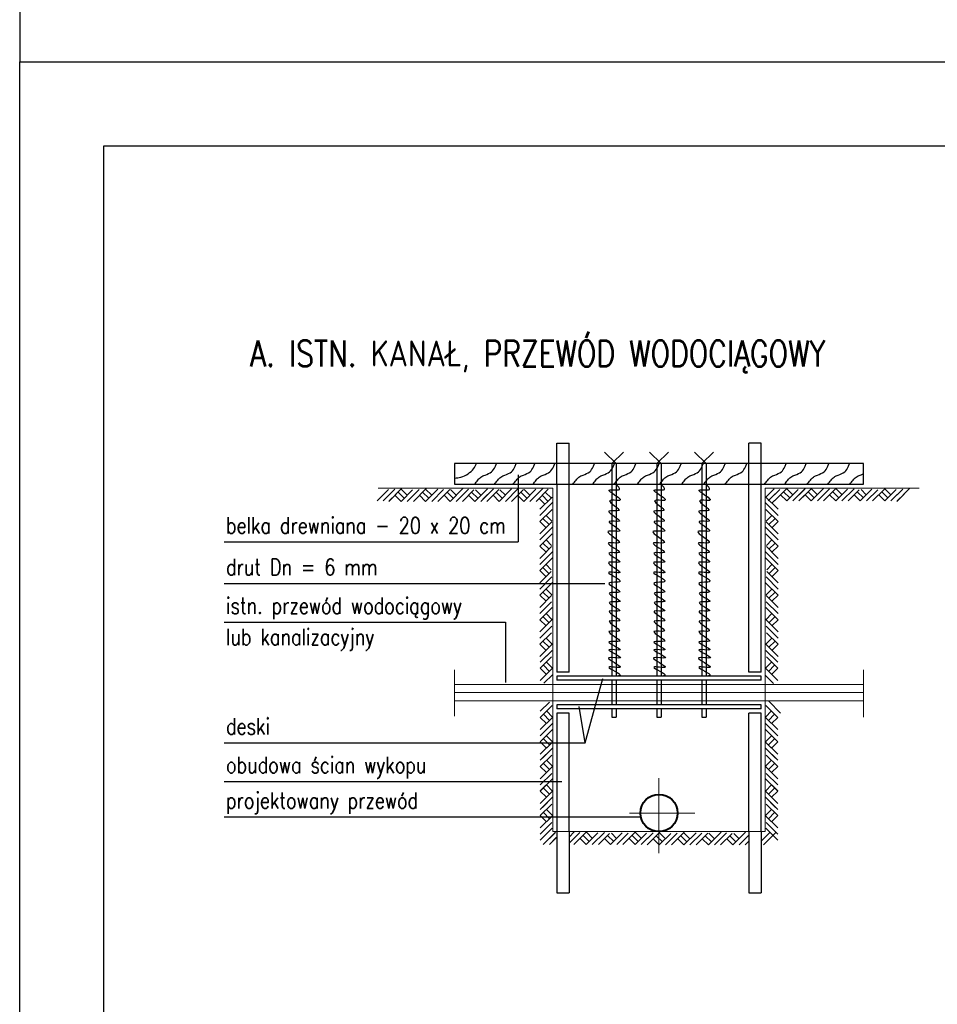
# Model space of a CAD drawing. Header units: millimetres. Extents: x -585 to 636, y -2124 to -85.
# Tile 6 of 19: x 6 to 115, y -791 to -674. Entities that reach past the tile are written whole.
import ezdxf

# ---------------------------------------------------------------- set-up
doc = ezdxf.new("R2010")
doc.units = ezdxf.units.MM
doc.header["$LTSCALE"] = 2
doc.linetypes.add('ACAD_ISO02W100', pattern=[15, 12, -3])
doc.linetypes.add('ACAD_ISO10W100', pattern=[18.5, 12, -3, 0.5, -3])
for name, color, linetype, lineweight in [('A-osie', 4, 'ACAD_ISO10W100', 20), ('linie pomocn', 2, 'Continuous', 30), ('linie przerywane', 6, 'ACAD_ISO02W100', 20), ('Proj Wodociąg', 5, 'Continuous', 40), ('TEREN', 3, 'Continuous', 15)]:
    doc.layers.add(name, color=color, linetype=linetype, lineweight=lineweight)
for name, color, linetype in [('AS-opis', 1, 'Continuous'), ('KRESKOWANIE', 7, 'Continuous'), ('Linie_tabeli', 7, 'Continuous'), ('Tytuł', 1, 'Continuous')]:
    doc.layers.add(name, color=color, linetype=linetype)
doc.styles.get("Standard").update_dxf_attribs({"font": 'simplex.shx', "width": 0.8})

msp = doc.modelspace()

# ---------------------------------------------------------------- linework, layer by layer
for points in [[(216.0076, -976.2637), (6.0076, -976.2637), (6.0076, -679.2637), (216.0076, -679.2637)], [(206.0076, -966.2637), (16.0076, -966.2637), (16.0076, -689.2637), (206.0076, -689.2637)]]:
    msp.add_lwpolyline(points, close=True)
at = {"layer": 'A-osie', "ltscale": 5}
for p, q in [((57.7036, -751.5331), (57.7036, -757.0537)), ((106.3036, -751.5331), (106.3036, -757.154)), ((106.3036, -754.2429), (57.7036, -754.2429)), ((82.0036, -773.3343), (82.0036, -764.4147)), ((78.4821, -768.5584), (86.2679, -768.5584))]:
    msp.add_line(p, q, dxfattribs=at)
at = {"layer": 'A-osie', "linetype": 'ACAD_ISO02W100', "ltscale": 5}
for p, q in [((106.3036, -753.2709), (57.7036, -753.2709)), ((106.3036, -755.2149), (57.7036, -755.2149))]:
    msp.add_line(p, q, dxfattribs=at)
at = {"layer": 'KRESKOWANIE'}
for p, q in [((76.9006, -727.0269), (75.526, -725.6523)), ((76.4146, -727.0269), (77.7892, -725.6523)), ((82.2466, -727.0269), (80.872, -725.6523)), ((81.7606, -727.0269), (83.1352, -725.6523)), ((87.5926, -727.0269), (86.218, -725.6523)), ((87.1066, -727.0269), (88.4812, -725.6523)), ((76.4146, -727.0269), (76.4146, -752.2989)), ((76.9006, -727.0269), (76.9006, -752.2989)), ((81.7606, -727.0269), (81.7606, -752.2989)), ((82.2466, -727.0269), (82.2466, -752.2989)), ((87.1066, -727.0269), (87.1066, -752.2989)), ((87.5926, -727.0269), (87.5926, -752.2989)), ((65.2824, -728.3515), (65.2824, -736.3347)), ((30.2976, -736.3347), (65.2824, -736.3347)), ((30.2976, -741.2859), (75.5514, -741.2859)), ((30.2976, -745.873), (63.7478, -745.873)), ((63.7478, -745.873), (63.7478, -753.0401)), ((73.236, -760.2169), (75.3286, -752.5661)), ((76.4146, -752.7849), (76.4146, -755.7009)), ((76.9006, -752.7849), (76.9006, -755.7009)), ((81.7606, -752.7849), (81.7606, -755.7009)), ((82.2466, -752.7849), (82.2466, -755.7009)), ((87.1066, -752.7849), (87.1066, -755.7009)), ((87.5926, -752.7849), (87.5926, -755.7009)), ((73.236, -760.2169), (72.5074, -755.9147)), ((76.4146, -756.1869), (76.4146, -757.1589)), ((76.4146, -757.1589), (76.9006, -757.1589)), ((76.9006, -756.1869), (76.9006, -757.1589)), ((81.7606, -756.1869), (81.7606, -757.1589)), ((81.7606, -757.1589), (82.2466, -757.1589)), ((82.2466, -756.1869), (82.2466, -757.1589)), ((87.1066, -756.1869), (87.1066, -757.1589)), ((87.1066, -757.1589), (87.5926, -757.1589)), ((87.5926, -756.1869), (87.5926, -757.1589)), ((30.2976, -760.2169), (73.236, -760.2169)), ((30.2976, -764.8041), (70.4484, -764.8041)), ((30.2976, -769.0272), (79.7069, -769.0272))]:
    msp.add_line(p, q, dxfattribs=at)
for points, knots in [([(57.7036, -728.7454), (57.9567, -728.7315), (58.522, -728.6588), (59.3139, -728.2793), (59.969, -727.7107), (60.2144, -727.2477), (60.3101, -727.0269)], [33.51738587, 33.51738587, 33.51738587, 33.51738587, 64.72442223, 104.29203217, 139.82073232, 169.34955077, 169.34955077, 169.34955077, 169.34955077]), ([(60.089, -729.4569), (60.2174, -729.2978), (60.4506, -729.0117), (60.8216, -728.5873), (61.4233, -728.3464), (62.1208, -728.0977), (62.4906, -727.5203), (62.618, -727.1478), (62.6782, -727.0269)], [8.6174082, 8.6174082, 8.6174082, 8.6174082, 33.96372125, 54.24219234, 76.8804168, 113.03727686, 142.20558102, 158.98126437, 158.98126437, 158.98126437, 158.98126437]), ([(62.4495, -729.4569), (62.5779, -729.2978), (62.8112, -729.0117), (63.1822, -728.5873), (63.7838, -728.3464), (64.4814, -728.0977), (64.8511, -727.5203), (64.9785, -727.1478), (65.0387, -727.0269)], [8.6174082, 8.6174082, 8.6174082, 8.6174082, 33.96372125, 54.24219234, 76.8804168, 113.03727686, 142.20558102, 158.98126437, 158.98126437, 158.98126437, 158.98126437]), ([(64.6562, -729.4569), (64.7846, -729.2978), (65.0179, -729.0117), (65.3889, -728.5873), (65.9905, -728.3464), (66.6881, -728.0977), (67.0578, -727.5203), (67.1852, -727.1478), (67.2454, -727.0269)], [8.6174082, 8.6174082, 8.6174082, 8.6174082, 33.96372125, 54.24219234, 76.8804168, 113.03727686, 142.20558102, 158.98126437, 158.98126437, 158.98126437, 158.98126437]), ([(67.0205, -729.4569), (67.1489, -729.2978), (67.3822, -729.0117), (67.7532, -728.5873), (68.3548, -728.3464), (69.0524, -728.0977), (69.4222, -727.5203), (69.5495, -727.1478), (69.6098, -727.0269)], [8.6174082, 8.6174082, 8.6174082, 8.6174082, 33.96372125, 54.24219234, 76.8804168, 113.03727686, 142.20558102, 158.98126437, 158.98126437, 158.98126437, 158.98126437]), ([(71.7492, -729.4569), (71.8776, -729.2978), (72.1108, -729.0117), (72.4818, -728.5873), (73.0835, -728.3464), (73.781, -728.0977), (74.1508, -727.5203), (74.2782, -727.1478), (74.3384, -727.0269)], [8.6174082, 8.6174082, 8.6174082, 8.6174082, 33.96372125, 54.24219234, 76.8804168, 113.03727686, 142.20558102, 158.98126437, 158.98126437, 158.98126437, 158.98126437]), ([(74.1135, -729.4569), (74.2419, -729.2978), (74.4752, -729.0117), (74.8462, -728.5873), (75.4478, -728.3464), (76.1454, -728.0977), (76.5151, -727.5203), (76.6425, -727.1478), (76.7027, -727.0269)], [8.6174082, 8.6174082, 8.6174082, 8.6174082, 33.96372125, 54.24219234, 76.8804168, 113.03727686, 142.20558102, 158.98126437, 158.98126437, 158.98126437, 158.98126437]), ([(76.667, -729.4569), (76.7954, -729.2978), (77.0286, -729.0117), (77.3996, -728.5873), (78.0013, -728.3464), (78.6988, -728.0977), (79.0686, -727.5203), (79.1959, -727.1478), (79.2562, -727.0269)], [8.6174082, 8.6174082, 8.6174082, 8.6174082, 33.96372125, 54.24219234, 76.8804168, 113.03727686, 142.20558102, 158.98126437, 158.98126437, 158.98126437, 158.98126437]), ([(79.4229, -729.4569), (79.5513, -729.2978), (79.7845, -729.0117), (80.1555, -728.5873), (80.7572, -728.3464), (81.4547, -728.0977), (81.8245, -727.5203), (81.9519, -727.1478), (82.0121, -727.0269)], [8.6174082, 8.6174082, 8.6174082, 8.6174082, 33.96372125, 54.24219234, 76.8804168, 113.03727686, 142.20558102, 158.98126437, 158.98126437, 158.98126437, 158.98126437]), ([(82.0709, -729.4569), (82.1993, -729.2978), (82.4326, -729.0117), (82.8036, -728.5873), (83.4052, -728.3464), (84.1028, -728.0977), (84.4725, -727.5203), (84.5999, -727.1478), (84.6601, -727.0269)], [8.6174082, 8.6174082, 8.6174082, 8.6174082, 33.96372125, 54.24219234, 76.8804168, 113.03727686, 142.20558102, 158.98126437, 158.98126437, 158.98126437, 158.98126437]), ([(84.6874, -729.4569), (84.8158, -729.2978), (85.0491, -729.0117), (85.4201, -728.5873), (86.0217, -728.3464), (86.7193, -728.0977), (87.089, -727.5203), (87.2164, -727.1478), (87.2767, -727.0269)], [8.6174082, 8.6174082, 8.6174082, 8.6174082, 33.96372125, 54.24219234, 76.8804168, 113.03727686, 142.20558102, 158.98126437, 158.98126437, 158.98126437, 158.98126437]), ([(87.3039, -729.4569), (87.4324, -729.2978), (87.6656, -729.0117), (88.0366, -728.5873), (88.6382, -728.3464), (89.3358, -728.0977), (89.7056, -727.5203), (89.8329, -727.1478), (89.8932, -727.0269)], [8.6174082, 8.6174082, 8.6174082, 8.6174082, 33.96372125, 54.24219234, 76.8804168, 113.03727686, 142.20558102, 158.98126437, 158.98126437, 158.98126437, 158.98126437]), ([(89.8574, -729.4569), (89.9858, -729.2978), (90.2191, -729.0117), (90.5901, -728.5873), (91.1917, -728.3464), (91.8893, -728.0977), (92.259, -727.5203), (92.3864, -727.1478), (92.4466, -727.0269)], [8.6174082, 8.6174082, 8.6174082, 8.6174082, 33.96372125, 54.24219234, 76.8804168, 113.03727686, 142.20558102, 158.98126437, 158.98126437, 158.98126437, 158.98126437]), ([(94.5321, -729.4569), (94.6605, -729.2978), (94.8938, -729.0117), (95.2648, -728.5873), (95.8664, -728.3464), (96.564, -728.0977), (96.9337, -727.5203), (97.0611, -727.1478), (97.1213, -727.0269)], [8.6174082, 8.6174082, 8.6174082, 8.6174082, 33.96372125, 54.24219234, 76.8804168, 113.03727686, 142.20558102, 158.98126437, 158.98126437, 158.98126437, 158.98126437]), ([(96.928, -729.4569), (97.0564, -729.2978), (97.2896, -729.0117), (97.6606, -728.5873), (98.2623, -728.3464), (98.9598, -728.0977), (99.3296, -727.5203), (99.4569, -727.1478), (99.5172, -727.0269)], [8.6174082, 8.6174082, 8.6174082, 8.6174082, 33.96372125, 54.24219234, 76.8804168, 113.03727686, 142.20558102, 158.98126437, 158.98126437, 158.98126437, 158.98126437]), ([(99.6127, -729.4569), (99.7412, -729.2978), (99.9744, -729.0117), (100.3454, -728.5873), (100.947, -728.3464), (101.6446, -728.0977), (102.0144, -727.5203), (102.1417, -727.1478), (102.202, -727.0269)], [8.6174082, 8.6174082, 8.6174082, 8.6174082, 33.96372125, 54.24219234, 76.8804168, 113.03727686, 142.20558102, 158.98126437, 158.98126437, 158.98126437, 158.98126437]), ([(102.0716, -729.4569), (102.2001, -729.2978), (102.4333, -729.0117), (102.8043, -728.5873), (103.4059, -728.3464), (104.1035, -728.0977), (104.4733, -727.5203), (104.6006, -727.1478), (104.6609, -727.0269)], [8.6174082, 8.6174082, 8.6174082, 8.6174082, 33.96372125, 54.24219234, 76.8804168, 113.03727686, 142.20558102, 158.98126437, 158.98126437, 158.98126437, 158.98126437]), ([(104.6881, -729.4569), (104.8166, -729.2978), (105.0498, -729.0117), (105.4208, -728.5873), (105.8733, -728.4061), (106.1799, -728.2924), (106.3036, -728.2369)], [8.6174082, 8.6174082, 8.6174082, 8.6174082, 33.96372125, 54.24219234, 76.8804168, 93.43406182, 93.43406182, 93.43406182, 93.43406182])]:
    msp.add_open_spline(points, degree=3, knots=knots, dxfattribs=at)
for points in [[(76.1961, -730.3801), (76.0912, -730.2576), (77.3, -730.084), (76.9006, -729.4569)], [(81.5421, -730.3801), (81.4372, -730.2576), (82.646, -730.084), (82.2466, -729.4569)], [(86.8881, -730.3801), (86.7832, -730.2576), (87.992, -730.084), (87.5926, -729.4569)], [(76.1961, -730.3801), (77.3285, -731.3985), (76.1206, -731.4363), (77.253, -732.6055), (76.0451, -732.681), (77.2907, -733.8503), (76.0829, -733.888), (77.3339, -735.0171), (75.9373, -735.0925), (77.2961, -736.4127), (75.9751, -736.4882), (77.2961, -737.582), (76.0506, -737.6574), (77.3339, -738.7136), (76.0128, -738.789), (77.3339, -739.9583), (76.0128, -739.9583), (77.3716, -741.0144), (76.0506, -741.2408), (77.3328, -742.2735), (76.0873, -742.4244), (77.3706, -743.4051), (76.0873, -743.5183), (77.3328, -744.5367), (76.0873, -744.5744), (77.3328, -745.706), (76.0873, -745.7437), (77.2951, -746.913), (76.0495, -746.9884), (77.3325, -748.13), (76.0492, -748.2054), (77.3702, -749.1484), (76.0492, -749.1484), (77.4457, -750.0914), (76.0114, -750.1291), (77.408, -751.2229), (76.0492, -751.2229), (77.3702, -752.2036), (76.9006, -752.2989)], [(81.5421, -730.3801), (82.6745, -731.3985), (81.4666, -731.4363), (82.599, -732.6055), (81.3911, -732.681), (82.6367, -733.8503), (81.4289, -733.888), (82.6799, -735.0171), (81.2833, -735.0925), (82.6421, -736.4127), (81.3211, -736.4882), (82.6421, -737.582), (81.3966, -737.6574), (82.6799, -738.7136), (81.3588, -738.789), (82.6799, -739.9583), (81.3588, -739.9583), (82.7176, -741.0144), (81.3966, -741.2408), (82.6788, -742.2735), (81.4333, -742.4244), (82.7166, -743.4051), (81.4333, -743.5183), (82.6788, -744.5367), (81.4333, -744.5744), (82.6788, -745.706), (81.4333, -745.7437), (82.6411, -746.913), (81.3955, -746.9884), (82.6785, -748.13), (81.3952, -748.2054), (82.7162, -749.1484), (81.3952, -749.1484), (82.7917, -750.0914), (81.3574, -750.1291), (82.754, -751.2229), (81.3952, -751.2229), (82.7162, -752.2036), (82.2466, -752.2989)], [(86.8881, -730.3801), (88.0205, -731.3985), (86.8126, -731.4363), (87.945, -732.6055), (86.7371, -732.681), (87.9827, -733.8503), (86.7749, -733.888), (88.0259, -735.0171), (86.6293, -735.0925), (87.9881, -736.4127), (86.6671, -736.4882), (87.9881, -737.582), (86.7426, -737.6574), (88.0259, -738.7136), (86.7048, -738.789), (88.0259, -739.9583), (86.7048, -739.9583), (88.0636, -741.0144), (86.7426, -741.2408), (88.0248, -742.2735), (86.7793, -742.4244), (88.0626, -743.4051), (86.7793, -743.5183), (88.0248, -744.5367), (86.7793, -744.5744), (88.0248, -745.706), (86.7793, -745.7437), (87.9871, -746.913), (86.7415, -746.9884), (88.0245, -748.13), (86.7412, -748.2054), (88.0622, -749.1484), (86.7412, -749.1484), (88.1377, -750.0914), (86.7034, -750.1291), (88.1, -751.2229), (86.7412, -751.2229), (88.0622, -752.2036), (87.5926, -752.2989)]]:
    msp.add_spline(points, degree=3, dxfattribs=at)
at = {"layer": 'linie pomocn'}
for p, q in [((69.8536, -727.0269), (69.8536, -724.5969)), ((69.8536, -724.5969), (71.3116, -724.5969)), ((71.3116, -727.0269), (71.3116, -724.5969)), ((92.6956, -727.0269), (92.6956, -724.5969)), ((94.1536, -724.5969), (92.6956, -724.5969)), ((94.1536, -727.0269), (94.1536, -724.5969)), ((69.8536, -729.4569), (69.8536, -751.8129)), ((71.3116, -751.8129), (71.3116, -729.4569)), ((92.6956, -751.8129), (92.6956, -729.4569)), ((94.1536, -751.8129), (94.1536, -729.4569)), ((71.3116, -751.8129), (69.8536, -751.8129)), ((94.1536, -752.2989), (69.8536, -752.2989)), ((69.8536, -752.2989), (69.8536, -752.7849)), ((94.1536, -751.8129), (92.6956, -751.8129)), ((94.1536, -752.7849), (94.1536, -752.2989)), ((94.1536, -752.7849), (69.8536, -752.7849)), ((94.1536, -755.7009), (69.8536, -755.7009)), ((69.8536, -755.7009), (69.8536, -756.1869)), ((94.1536, -756.1869), (94.1536, -755.7009)), ((94.1536, -756.1869), (69.8536, -756.1869)), ((69.8536, -756.6729), (69.8536, -770.7669)), ((71.3116, -756.6729), (69.8536, -756.6729)), ((71.3116, -770.7669), (71.3116, -756.6729)), ((92.6956, -770.7669), (92.6956, -756.6729)), ((94.1536, -756.6729), (92.6956, -756.6729)), ((94.1536, -770.7669), (94.1536, -756.6729))]:
    msp.add_line(p, q, dxfattribs=at)
msp.add_lwpolyline([(57.7036, -729.4569), (106.3036, -729.4569), (106.3036, -727.0269), (57.7036, -727.0269)], close=True, dxfattribs=at)
at = {"layer": 'linie przerywane', "lineweight": 30, "ltscale": 6}
for p, q in [((69.8536, -729.4569), (69.8536, -727.0269)), ((71.3116, -729.4569), (71.3116, -727.0269)), ((92.6956, -729.4569), (92.6956, -727.0269)), ((94.1536, -729.4569), (94.1536, -727.0269)), ((69.8536, -770.7669), (69.8536, -778.0569)), ((71.3116, -770.7669), (71.3116, -778.0569)), ((92.6956, -770.7669), (92.6956, -778.0569)), ((94.1536, -770.7669), (94.1536, -778.0569)), ((69.8536, -778.0569), (71.3116, -778.0569)), ((92.6956, -778.0569), (94.1536, -778.0569))]:
    msp.add_line(p, q, dxfattribs=at)
at = {"layer": 'Linie_tabeli'}
msp.add_lwpolyline([(6.0076, -679.2637), (426.0076, -679.2637), (426.0076, -382.2637), (6.0076, -382.2637)], close=True, dxfattribs=at)
at = {"layer": 'Proj Wodociąg'}
msp.add_circle((82.0036, -768.5584), 2.2085, dxfattribs=at)
at = {"layer": 'TEREN'}
for p, q in [((48.4831, -731.4638), (49.8318, -730.1151)), ((69.3676, -729.9429), (48.6281, -729.9429)), ((49.2121, -731.4638), (50.6208, -730.0551)), ((49.4058, -731.2701), (50.6208, -730.0551)), ((49.8918, -731.5131), (51.4093, -729.9956)), ((51.3498, -731.5131), (52.72, -730.1429)), ((52.0824, -730.7841), (51.3534, -730.0551)), ((52.0788, -731.5131), (53.488, -730.1039)), ((52.8078, -731.5131), (54.317, -730.0039)), ((54.9875, -730.7841), (54.2585, -730.0551)), ((54.2658, -731.5131), (55.7238, -730.0551)), ((54.9948, -731.5131), (56.3959, -730.112)), ((55.7238, -731.5131), (57.1236, -730.1133)), ((57.1818, -731.5131), (58.7016, -729.9933)), ((57.9078, -730.7841), (57.2278, -730.104)), ((57.9108, -731.5131), (59.3479, -730.076)), ((58.6398, -731.5131), (59.9978, -730.1551)), ((60.0978, -731.5131), (61.604, -730.0069)), ((60.8259, -730.7841), (60.2011, -730.1593)), ((60.8268, -731.5131), (62.3181, -730.0218)), ((61.0698, -731.2701), (62.2848, -730.0551)), ((61.5558, -731.5131), (62.948, -730.1209)), ((63.0138, -731.5131), (64.4865, -730.0404)), ((63.7428, -730.7841), (63.1007, -730.1419)), ((63.7428, -731.5131), (65.2598, -729.9961)), ((64.4718, -731.5131), (65.8978, -730.0871)), ((65.9298, -731.5131), (67.3779, -730.065)), ((66.6588, -730.7841), (65.9737, -730.0989)), ((66.6588, -731.5131), (68.1766, -729.9953)), ((67.3878, -731.5131), (68.8458, -730.0551)), ((69.3676, -770.7669), (69.3676, -729.9429)), ((94.6396, -770.7669), (94.6396, -729.9429)), ((94.6396, -729.9429), (112.9387, -729.9429)), ((94.6396, -731.0936), (95.6903, -730.043)), ((94.9985, -731.4638), (96.3521, -730.1101)), ((95.7275, -731.4638), (97.2155, -729.9758)), ((97.9145, -730.7348), (97.165, -729.9852)), ((97.1855, -731.4638), (98.543, -730.1056)), ((97.9145, -731.4638), (99.3232, -730.0551)), ((98.1575, -731.2208), (99.3782, -730.0001)), ((98.6435, -731.4638), (100.075, -730.0322)), ((100.1015, -731.4638), (101.609, -729.9563)), ((100.8305, -730.7348), (100.138, -730.0423)), ((100.8305, -731.4638), (102.2772, -730.0171)), ((101.5595, -731.4638), (103.0304, -729.9929)), ((103.0175, -731.4638), (104.412, -730.0693)), ((103.7787, -730.7348), (103.0497, -730.0058)), ((103.7465, -731.4638), (105.1892, -730.0211)), ((104.4755, -731.4638), (105.8102, -730.129)), ((105.9335, -731.4638), (107.3178, -730.0795)), ((106.6425, -730.7348), (106.0206, -730.1155)), ((106.6625, -731.4638), (107.9997, -730.1266)), ((107.3915, -731.4638), (108.8495, -730.0058)), ((108.8495, -731.4638), (110.1981, -730.1151)), ((109.5815, -730.7348), (108.8525, -730.0058)), ((109.5785, -731.4638), (110.9872, -730.0551)), ((109.7722, -731.2701), (110.9872, -730.0551)), ((110.2582, -731.5131), (111.7757, -729.9956)), ((49.9411, -731.4638), (50.7652, -730.6397)), ((51.3498, -731.5131), (50.6208, -730.7841)), ((51.7143, -731.1486), (50.9853, -730.4196)), ((54.2658, -731.5131), (53.5368, -730.7841)), ((54.6303, -731.1486), (53.9013, -730.4196)), ((57.1818, -731.5131), (56.4528, -730.7841)), ((57.5463, -731.1486), (56.8173, -730.4196)), ((60.0978, -731.5131), (59.3688, -730.7841)), ((60.4623, -731.1486), (59.7333, -730.4196)), ((61.5558, -731.5131), (62.3799, -730.689)), ((63.0138, -731.5131), (62.2848, -730.7841)), ((63.3783, -731.1486), (62.6493, -730.4196)), ((65.9298, -731.5131), (65.2008, -730.7841)), ((66.2943, -731.1486), (65.5653, -730.4196)), ((67.7392, -731.1431), (68.4682, -731.8721)), ((67.8445, -732.4537), (69.3025, -730.9957)), ((68.8458, -731.5131), (68.1168, -730.7841)), ((69.2103, -731.1486), (68.4813, -730.4196)), ((96.1628, -732.4537), (94.7048, -730.9957)), ((95.7983, -730.6312), (95.0693, -731.3602)), ((96.1628, -730.9957), (95.4338, -731.7247)), ((97.1855, -731.4638), (96.4565, -730.7348)), ((97.55, -731.0993), (96.821, -730.3703)), ((98.6435, -731.4638), (99.4676, -730.6397)), ((100.1015, -731.4638), (99.3725, -730.7348)), ((100.466, -731.0993), (99.737, -730.3703)), ((103.0175, -731.4638), (102.2885, -730.7348)), ((103.382, -731.0993), (102.653, -730.3703)), ((105.9335, -731.4638), (105.2045, -730.7348)), ((106.298, -731.0993), (105.569, -730.3703)), ((108.8495, -731.4638), (108.1205, -730.7348)), ((109.214, -731.0993), (108.485, -730.3703)), ((110.3075, -731.4638), (111.1316, -730.6397)), ((67.8445, -733.1827), (69.3622, -731.665)), ((67.8445, -733.9117), (69.2925, -732.4637)), ((96.1628, -733.1827), (94.645, -731.665)), ((96.1628, -733.9117), (94.7147, -732.4637)), ((68.209, -733.5472), (68.938, -734.2762)), ((68.5735, -733.1827), (69.2586, -733.8679)), ((95.4338, -733.1827), (94.7486, -733.8679)), ((95.7983, -733.5472), (95.0693, -734.2762)), ((67.8445, -733.9117), (68.5735, -734.6407)), ((67.8445, -735.3697), (69.2705, -733.9437)), ((67.8445, -736.0987), (69.3614, -734.5818)), ((96.1628, -736.0987), (94.6458, -734.5818)), ((96.1628, -735.3697), (94.7368, -733.9437)), ((96.1628, -733.9117), (95.4338, -734.6407)), ((67.8445, -736.8277), (69.3171, -735.3551)), ((68.5735, -736.0987), (69.2156, -736.7409)), ((96.1628, -736.8277), (94.6901, -735.3551)), ((95.4338, -736.0987), (94.7916, -736.7409)), ((67.8445, -736.8277), (68.5735, -737.5567)), ((67.8445, -738.2857), (69.2367, -736.8935)), ((68.209, -736.4632), (68.938, -737.1922)), ((96.1628, -738.2857), (94.7706, -736.8935)), ((95.7983, -736.4632), (95.0693, -737.1922)), ((96.1628, -736.8277), (95.4338, -737.5567)), ((67.8445, -738.2857), (68.6686, -737.4616)), ((67.8445, -739.0147), (69.3358, -737.5234)), ((67.8445, -739.7437), (69.3506, -738.2375)), ((68.0875, -738.7717), (69.3025, -737.5567)), ((96.1628, -739.7437), (94.6566, -738.2375)), ((96.1628, -739.0147), (94.6715, -737.5234)), ((95.9198, -738.7717), (94.7048, -737.5567)), ((96.1628, -738.2857), (95.3387, -737.4616)), ((68.209, -739.3792), (68.938, -740.1082)), ((68.5735, -739.0157), (69.1982, -739.6404)), ((95.4338, -739.0157), (94.8091, -739.6404)), ((95.7983, -739.3792), (95.0693, -740.1082)), ((67.8445, -739.7437), (68.5735, -740.4727)), ((67.8445, -741.2017), (69.2025, -739.8437)), ((67.8445, -741.9307), (69.2815, -740.4937)), ((96.1628, -741.9307), (94.7257, -740.4937)), ((96.1628, -741.2017), (94.8048, -739.8437)), ((96.1628, -739.7437), (95.4338, -740.4727)), ((67.8445, -742.6597), (69.3643, -741.1399)), ((68.5735, -741.9337), (69.2535, -742.6137)), ((96.1628, -742.6597), (94.643, -741.1399)), ((95.4338, -741.9337), (94.7538, -742.6137)), ((67.8445, -742.6597), (68.5735, -743.3887)), ((67.8445, -744.1177), (69.2442, -742.7179)), ((68.209, -742.2952), (68.938, -743.0242)), ((96.1628, -744.1177), (94.763, -742.7179)), ((95.7983, -742.2952), (95.0693, -743.0242)), ((96.1628, -742.6597), (95.4338, -743.3887)), ((67.8445, -744.8467), (69.2456, -743.4456)), ((67.8445, -745.5757), (69.3025, -744.1177)), ((96.1628, -745.5757), (94.7048, -744.1177)), ((96.1628, -744.8467), (94.7617, -743.4456)), ((68.209, -745.2112), (68.938, -745.9402)), ((68.5735, -744.854), (69.3025, -745.583)), ((95.4338, -744.854), (94.7048, -745.583)), ((95.7983, -745.2112), (95.0693, -745.9402)), ((67.8445, -747.0337), (69.3536, -745.5245)), ((67.8445, -745.5757), (68.5735, -746.3047)), ((67.8445, -747.7627), (69.2536, -746.3536)), ((96.1628, -747.0337), (94.6536, -745.5245)), ((96.1628, -747.7627), (94.7536, -746.3536)), ((96.1628, -745.5757), (95.4338, -746.3047)), ((67.8445, -748.4917), (69.2147, -747.1215)), ((68.5735, -747.7591), (69.3025, -748.4881)), ((95.4338, -747.7591), (94.7048, -748.4881)), ((96.1628, -748.4917), (94.7926, -747.1215)), ((67.8445, -749.9497), (69.362, -748.4322)), ((67.8445, -748.4917), (68.5735, -749.2207)), ((68.209, -748.1272), (68.938, -748.8562)), ((96.1628, -749.9497), (94.6453, -748.4322)), ((95.7983, -748.1272), (95.0693, -748.8562)), ((96.1628, -748.4917), (95.4338, -749.2207)), ((67.8938, -749.9004), (68.7179, -749.0763)), ((67.8938, -750.6294), (69.3025, -749.2207)), ((67.8938, -751.3584), (69.2424, -750.0098)), ((68.0875, -750.4357), (69.3025, -749.2207)), ((96.1135, -750.6294), (94.7048, -749.2207)), ((95.9198, -750.4357), (94.7048, -749.2207)), ((96.1135, -751.3584), (94.7649, -750.0098)), ((96.1135, -749.9004), (95.2894, -749.0763)), ((68.2583, -750.9939), (68.9873, -751.7229)), ((68.6228, -750.6264), (69.3518, -751.3554)), ((95.3845, -750.6264), (94.6555, -751.3554)), ((95.749, -750.9939), (95.02, -751.7229)), ((67.8938, -752.8164), (69.3518, -751.3584)), ((67.8938, -751.3584), (68.6228, -752.0874)), ((68.3332, -753.1377), (69.3676, -752.1033)), ((95.6312, -753.1698), (94.6396, -752.1783)), ((96.1135, -752.8164), (94.6555, -751.3584)), ((96.1135, -751.3584), (95.3845, -752.0874)), ((67.8938, -756.4614), (68.9752, -755.3924)), ((67.8938, -757.1904), (69.2883, -755.7959)), ((96.1135, -757.1904), (94.719, -755.7959)), ((96.438, -756.6692), (95.0435, -755.2747)), ((68.2583, -756.8259), (68.9873, -757.5549)), ((68.6228, -756.4292), (69.3518, -757.1582)), ((95.3845, -756.4292), (94.6555, -757.1582)), ((95.749, -756.8259), (95.02, -757.5549)), ((67.8938, -758.6484), (69.3647, -757.1775)), ((67.8938, -757.1904), (68.6228, -757.9194)), ((67.8938, -759.3774), (69.3405, -757.9307)), ((96.1135, -758.6484), (94.6426, -757.1775)), ((96.1135, -759.3774), (94.6668, -757.9307)), ((96.1135, -757.1904), (95.3845, -757.9194)), ((67.8938, -760.1064), (69.4013, -758.5989)), ((68.6228, -759.3774), (69.3153, -760.0699)), ((96.1135, -760.1064), (94.606, -758.5989)), ((95.3845, -759.3774), (94.692, -760.0699)), ((67.8938, -760.1064), (68.6228, -760.8354)), ((67.8938, -761.5644), (69.3253, -760.1329)), ((68.2583, -759.7419), (68.9873, -760.4709)), ((96.1135, -761.5644), (94.6819, -760.1329)), ((95.749, -759.7419), (95.02, -760.4709)), ((96.1135, -760.1064), (95.3845, -760.8354)), ((67.8938, -761.5644), (68.7179, -760.7403)), ((67.8938, -762.2934), (69.3025, -760.8847)), ((67.8938, -763.0224), (69.2519, -761.6649)), ((68.1368, -762.0504), (69.3575, -760.8297)), ((95.8705, -762.0504), (94.6498, -760.8297)), ((96.1135, -762.2934), (94.7048, -760.8847)), ((96.1135, -763.0224), (94.7553, -761.6649)), ((96.1135, -761.5644), (95.2894, -760.7403)), ((67.8938, -764.4804), (69.3818, -762.9924)), ((67.8938, -763.0224), (68.6228, -763.7514)), ((68.2583, -762.6579), (68.9873, -763.3869)), ((68.6228, -762.2934), (69.3723, -763.0429)), ((96.1135, -764.4804), (94.6255, -762.9924)), ((95.3845, -762.2934), (94.6349, -763.0429)), ((95.749, -762.6579), (95.02, -763.3869)), ((96.1135, -763.0224), (95.3845, -763.7514)), ((67.8938, -765.2094), (69.2474, -763.8558)), ((96.1135, -765.2094), (94.7599, -763.8558)), ((67.8938, -765.947), (69.4013, -764.4395)), ((67.8938, -765.9384), (69.3145, -764.5176)), ((68.6228, -765.218), (69.3153, -765.9105)), ((96.1135, -765.947), (94.606, -764.4395)), ((95.3845, -765.218), (94.692, -765.9105)), ((96.1135, -765.9384), (94.6927, -764.5176)), ((67.8938, -765.947), (68.6228, -766.676)), ((67.8938, -767.405), (69.3253, -765.9735)), ((68.2583, -765.5825), (68.9873, -766.3115)), ((96.1135, -767.405), (94.6819, -765.9735)), ((95.749, -765.5825), (95.02, -766.3115)), ((96.1135, -765.947), (95.3845, -766.676)), ((67.8938, -767.405), (68.7179, -766.5809)), ((67.8938, -768.134), (69.3025, -766.7253)), ((67.8938, -768.863), (69.2519, -767.5055)), ((68.1368, -767.891), (69.3575, -766.6703)), ((95.8705, -767.891), (94.6498, -766.6703)), ((96.1135, -768.134), (94.7048, -766.7253)), ((96.1135, -768.863), (94.7553, -767.5055)), ((96.1135, -767.405), (95.2894, -766.5809)), ((67.8938, -770.321), (69.3818, -768.833)), ((67.8938, -768.863), (68.6228, -769.592)), ((68.2583, -768.4985), (68.9873, -769.2275)), ((68.6228, -768.134), (69.3723, -768.8836)), ((96.1135, -770.321), (94.6255, -768.833)), ((95.3845, -768.134), (94.6349, -768.8836)), ((95.749, -768.4985), (95.02, -769.2275)), ((96.1135, -768.863), (95.3845, -769.592)), ((67.8938, -771.05), (69.2474, -769.6964)), ((96.1135, -771.05), (94.7599, -769.6964)), ((67.8938, -771.779), (69.3145, -770.3583)), ((68.2401, -772.3064), (69.6488, -770.8977)), ((68.4831, -772.0634), (69.7038, -770.8427)), ((69.8536, -770.7669), (69.3676, -770.7669)), ((69.8536, -770.7669), (69.3676, -770.7669)), ((69.8536, -770.7669), (94.1536, -770.7669)), ((71.3116, -771.4219), (71.9346, -770.7989)), ((71.3116, -772.1509), (72.6028, -770.8597)), ((71.8851, -772.3064), (73.356, -770.8355)), ((73.7076, -771.9419), (72.9786, -771.2129)), ((73.3431, -772.3064), (74.7376, -770.9119)), ((74.1043, -771.5774), (73.3753, -770.8484)), ((74.0721, -772.3064), (75.5147, -770.8637)), ((74.8011, -772.3064), (76.1358, -770.9717)), ((76.6236, -771.9419), (75.8946, -771.2129)), ((76.2591, -772.3064), (77.6434, -770.9221)), ((76.9681, -771.5774), (76.3462, -770.9582)), ((76.9881, -772.3064), (78.3253, -770.9692)), ((77.7171, -772.3064), (79.1751, -770.8484)), ((79.5396, -771.9419), (78.8106, -771.2129)), ((79.1751, -772.3064), (80.5237, -770.9578)), ((79.9071, -771.5774), (79.1781, -770.8484)), ((79.9041, -772.3064), (81.3128, -770.8977)), ((80.0978, -772.1127), (81.3128, -770.8977)), ((80.5838, -772.3557), (82.1013, -770.8382)), ((82.0418, -772.3557), (83.412, -770.9855)), ((82.7744, -771.6267), (82.0454, -770.8977)), ((82.7708, -772.3557), (84.1799, -770.9465)), ((83.4998, -772.3557), (85.009, -770.8465)), ((85.6795, -771.6267), (84.9505, -770.8977)), ((84.9578, -772.3557), (86.4158, -770.8977)), ((85.6868, -772.3557), (87.0879, -770.9546)), ((86.4158, -772.3557), (87.8156, -770.9559)), ((87.8738, -772.3557), (89.3936, -770.8359)), ((88.5998, -771.6267), (87.9198, -770.9467)), ((88.6028, -772.3557), (90.0398, -770.9186)), ((89.3318, -772.3557), (90.6898, -770.9977)), ((90.7898, -772.3557), (92.296, -770.8495)), ((91.5178, -771.6267), (90.8931, -771.002)), ((91.5188, -772.3557), (92.6956, -771.1789)), ((91.7618, -772.1127), (92.6956, -771.1789)), ((94.1536, -770.7669), (94.6396, -770.7669)), ((94.1536, -771.9079), (95.1784, -770.883)), ((94.4348, -772.3557), (95.9517, -770.8388)), ((96.1135, -771.779), (94.6927, -770.3583)), ((68.9691, -772.3064), (69.8536, -771.4219)), ((68.9691, -772.3064), (69.7932, -771.4823)), ((73.3431, -772.3064), (72.6141, -771.5774)), ((76.2591, -772.3064), (75.5301, -771.5774)), ((79.1751, -772.3064), (78.4461, -771.5774)), ((80.6331, -772.3064), (81.4572, -771.4823)), ((82.0418, -772.3557), (81.3128, -771.6267)), ((82.4063, -771.9912), (81.6773, -771.2622)), ((84.9578, -772.3557), (84.2288, -771.6267)), ((85.3223, -771.9912), (84.5933, -771.2622)), ((87.8738, -772.3557), (87.1448, -771.6267)), ((88.2383, -771.9912), (87.5093, -771.2622)), ((90.7898, -772.3557), (90.0608, -771.6267)), ((91.1543, -771.9912), (90.4253, -771.2622)), ((92.2478, -772.3557), (92.6956, -771.9079)), ((92.2478, -772.3557), (92.6956, -771.9079))]:
    msp.add_line(p, q, dxfattribs=at)

# ---------------------------------------------------------------- texts
at = {"layer": 'AS-opis', "width": 0.8}
for s, p in [('belka drewniana - 20 x 20 cm', (30.544, -735.3363)), ('drut Dn = 6 mm', (30.544, -740.2875)), ('istn. przewód wodociągowy', (30.544, -744.8746)), ('lub kanalizacyjny', (30.544, -748.588)), ('deski', (30.544, -759.2185)), ('obudowa ścian wykopu', (30.544, -763.8057)), ('projektowany przewód', (30.544, -768.0287))]:
    msp.add_text(s, height=1.92456, dxfattribs=at).set_placement(p)
at = {"layer": 'Tytuł', "width": 0.8}
msp.add_text('A. ISTN. KANAŁ, PRZEWÓD WODOCIĄGOWY', height=3.079296, dxfattribs=at).set_placement((33.3853, -715.4743))

doc.saveas('drawing.dxf')
